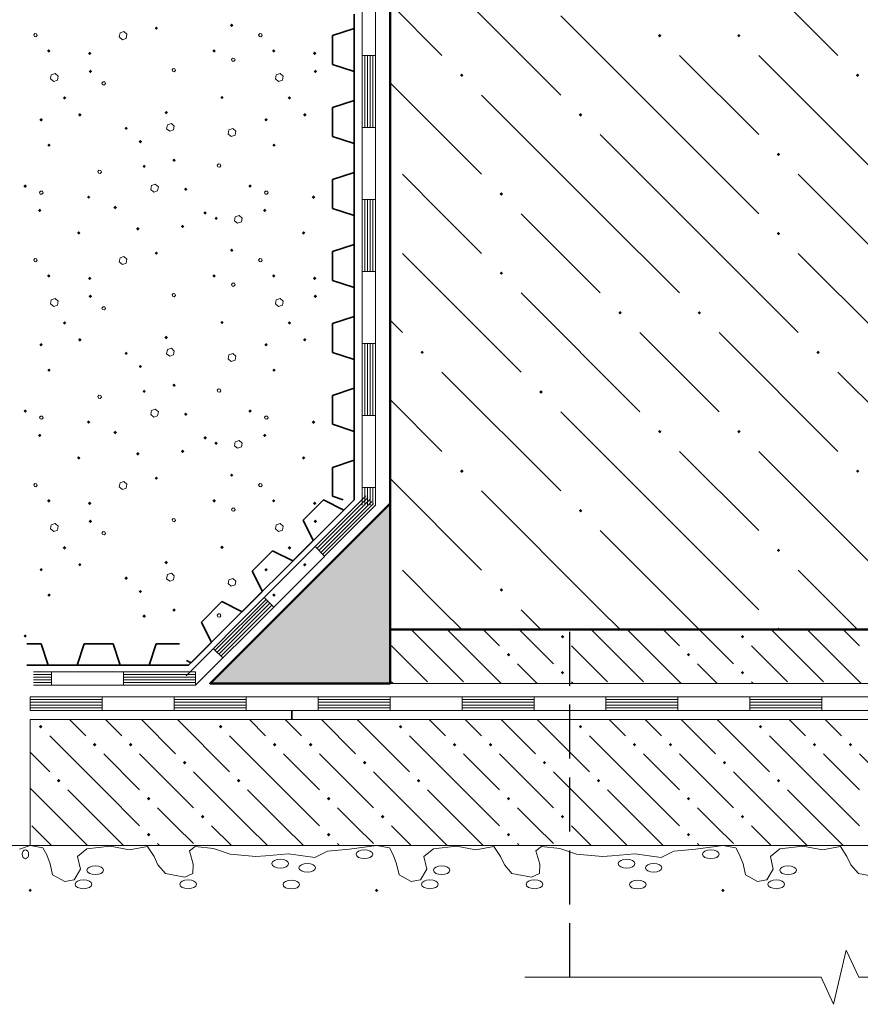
# Model space of a CAD drawing. Header units: millimetres. Extents: x 0 to 42000, y 0 to 29700.
# Tile 6 of 19: x 27890 to 31004, y 12983 to 16631. Entities that reach past the tile are written whole.
import ezdxf

# ---------------------------------------------------------------- set-up
doc = ezdxf.new("R2010")
doc.units = ezdxf.units.MM
doc.linetypes.add('______2', pattern=[270, 200, -70])
for name, color, linetype, lineweight in [('Standard', 7, 'Continuous', 25), ('Стена_ кирп кладка силик нес', 8, 'Continuous', 70), ('Фундаменты общие', 7, 'Continuous', 25)]:
    doc.layers.add(name, color=color, linetype=linetype, lineweight=lineweight)

msp = doc.modelspace()

# ---------------------------------------------------------------- hatches: boundary and pattern name
at = {"layer": 'Standard', "linetype": 'Continuous', "lineweight": 13, "transparency": 33554687}
for points in [[(30260.7, 16565.3), (30254.2, 16571.8), (30260.7, 16578.3), (30267.2, 16571.8)], [(30554, 16565.3), (30547.5, 16571.8), (30554, 16578.3), (30560.5, 16571.8)], [(29527.4, 16418.6), (29520.9, 16425.1), (29527.4, 16431.6), (29533.9, 16425.1)], [(30994, 16418.6), (30987.5, 16425.1), (30994, 16431.6), (31000.5, 16425.1)], [(29967.4, 16272), (29960.9, 16278.5), (29967.4, 16285), (29973.9, 16278.5)], [(30700.7, 16125.3), (30694.2, 16131.8), (30700.7, 16138.3), (30707.2, 16131.8)], [(29674, 15978.6), (29667.5, 15985.1), (29674, 15991.6), (29680.5, 15985.1)], [(30700.7, 15832), (30694.2, 15838.5), (30700.7, 15845), (30707.2, 15838.5)], [(29674, 15685.3), (29667.5, 15691.8), (29674, 15698.3), (29680.5, 15691.8)], [(30114, 15538.6), (30107.5, 15545.1), (30114, 15551.6), (30120.5, 15545.1)], [(30407.4, 15538.6), (30400.9, 15545.1), (30407.4, 15551.6), (30413.9, 15545.1)], [(29380.7, 15392), (29374.2, 15398.5), (29380.7, 15405), (29387.2, 15398.5)], [(30847.4, 15392), (30840.9, 15398.5), (30847.4, 15405), (30853.9, 15398.5)], [(29820.7, 15245.3), (29814.2, 15251.8), (29820.7, 15258.3), (29827.2, 15251.8)], [(30260.7, 15098.6), (30254.2, 15105.1), (30260.7, 15111.6), (30267.2, 15105.1)], [(30554, 15098.6), (30547.5, 15105.1), (30554, 15111.6), (30560.5, 15105.1)], [(29527.4, 14952), (29520.9, 14958.5), (29527.4, 14965), (29533.9, 14958.5)], [(30994, 14952), (30987.5, 14958.5), (30994, 14965), (31000.5, 14958.5)], [(29967.4, 14805.3), (29960.9, 14811.8), (29967.4, 14818.3), (29973.9, 14811.8)], [(30700.7, 14658.6), (30694.2, 14665.1), (30700.7, 14671.6), (30707.2, 14665.1)], [(29674, 14512), (29667.5, 14518.5), (29674, 14525), (29680.5, 14518.5)], [(30694.5, 14372.1), (30700.7, 14378.3), (30706.9, 14372.1)], [(29900.7, 14338.6), (29894.2, 14345.1), (29900.7, 14351.6), (29907.2, 14345.1)], [(30567.4, 14338.6), (30560.9, 14345.1), (30567.4, 14351.6), (30573.9, 14345.1)], [(29700.7, 14272), (29694.2, 14278.5), (29700.7, 14285), (29707.2, 14278.5)], [(30367.4, 14272), (30360.9, 14278.5), (30367.4, 14285), (30373.9, 14278.5)], [(29900.7, 14205.3), (29894.2, 14211.8), (29900.7, 14218.3), (29907.2, 14211.8)], [(30567.4, 14205.3), (30560.9, 14211.8), (30567.4, 14218.3), (30573.9, 14211.8)], [(27967.4, 14005.3), (27960.9, 14011.8), (27967.4, 14018.3), (27973.9, 14011.8)], [(28634, 14005.3), (28627.5, 14011.8), (28634, 14018.3), (28640.5, 14011.8)], [(29300.7, 14005.3), (29294.2, 14011.8), (29300.7, 14018.3), (29307.2, 14011.8)], [(29967.4, 14005.3), (29960.9, 14011.8), (29967.4, 14018.3), (29973.9, 14011.8)], [(30634, 14005.3), (30627.5, 14011.8), (30634, 14018.3), (30640.5, 14011.8)], [(28167.4, 13938.6), (28160.9, 13945.1), (28167.4, 13951.6), (28173.9, 13945.1)], [(28300.7, 13938.6), (28294.2, 13945.1), (28300.7, 13951.6), (28307.2, 13945.1)], [(28834, 13938.6), (28827.5, 13945.1), (28834, 13951.6), (28840.5, 13945.1)], [(28967.4, 13938.6), (28960.9, 13945.1), (28967.4, 13951.6), (28973.9, 13945.1)], [(29500.7, 13938.6), (29494.2, 13945.1), (29500.7, 13951.6), (29507.2, 13945.1)], [(29634, 13938.6), (29627.5, 13945.1), (29634, 13951.6), (29640.5, 13945.1)], [(30167.4, 13938.6), (30160.9, 13945.1), (30167.4, 13951.6), (30173.9, 13945.1)], [(30300.7, 13938.6), (30294.2, 13945.1), (30300.7, 13951.6), (30307.2, 13945.1)], [(30834, 13938.6), (30827.5, 13945.1), (30834, 13951.6), (30840.5, 13945.1)], [(30967.4, 13938.6), (30960.9, 13945.1), (30967.4, 13951.6), (30973.9, 13945.1)], [(28500.7, 13872), (28494.2, 13878.5), (28500.7, 13885), (28507.2, 13878.5)], [(29167.4, 13872), (29160.9, 13878.5), (29167.4, 13885), (29173.9, 13878.5)], [(29834, 13872), (29827.5, 13878.5), (29834, 13885), (29840.5, 13878.5)], [(30500.7, 13872), (30494.2, 13878.5), (30500.7, 13885), (30507.2, 13878.5)], [(28034, 13805.3), (28027.5, 13811.8), (28034, 13818.3), (28040.5, 13811.8)], [(28700.7, 13805.3), (28694.2, 13811.8), (28700.7, 13818.3), (28707.2, 13811.8)], [(29367.4, 13805.3), (29360.9, 13811.8), (29367.4, 13818.3), (29373.9, 13811.8)], [(30034, 13805.3), (30027.5, 13811.8), (30034, 13818.3), (30040.5, 13811.8)], [(30700.7, 13805.3), (30694.2, 13811.8), (30700.7, 13818.3), (30707.2, 13811.8)], [(28367.4, 13738.6), (28360.9, 13745.1), (28367.4, 13751.6), (28373.9, 13745.1)], [(29034, 13738.6), (29027.5, 13745.1), (29034, 13751.6), (29040.5, 13745.1)], [(29700.7, 13738.6), (29694.2, 13745.1), (29700.7, 13751.6), (29707.2, 13745.1)], [(30367.4, 13738.6), (30360.9, 13745.1), (30367.4, 13751.6), (30373.9, 13745.1)], [(28567.4, 13672), (28560.9, 13678.5), (28567.4, 13685), (28573.9, 13678.5)], [(29234, 13672), (29227.5, 13678.5), (29234, 13685), (29240.5, 13678.5)], [(29900.7, 13672), (29894.2, 13678.5), (29900.7, 13685), (29907.2, 13678.5)], [(30567.4, 13672), (30560.9, 13678.5), (30567.4, 13685), (30573.9, 13678.5)], [(28367.4, 13605.3), (28360.9, 13611.8), (28367.4, 13618.3), (28373.9, 13611.8)], [(29034, 13605.3), (29027.5, 13611.8), (29034, 13618.3), (29040.5, 13611.8)], [(29700.7, 13605.3), (29694.2, 13611.8), (29700.7, 13618.3), (29707.2, 13611.8)], [(30367.4, 13605.3), (30360.9, 13611.8), (30367.4, 13618.3), (30373.9, 13611.8)], [(27928.3, 13411.9), (27928.3, 13398.9), (27921.8, 13405.4)], [(27928.3, 13411.9), (27934.8, 13405.4), (27928.3, 13398.9)], [(29205.1, 13405.4), (29211.6, 13411.9), (29218.1, 13405.4), (29211.6, 13398.9)], [(30488.5, 13405.4), (30495, 13411.9), (30501.5, 13405.4), (30495, 13398.9)]]:
    msp.add_hatch(color=7, dxfattribs=at).paths.add_polyline_path(points, flags=16)
at = {"layer": 'Стена_ кирп кладка силик нес', "linetype": 'Continuous', "lineweight": 13, "transparency": 33554687}
for points in [[(28389.2, 16599.3), (28395.7, 16605.8), (28402.2, 16599.3), (28395.7, 16592.8)], [(28668.4, 16610.1), (28674.9, 16616.6), (28681.4, 16610.1), (28674.9, 16603.6)], [(27990.9, 16515.1), (27997.4, 16521.6), (28003.9, 16515.1), (27997.4, 16508.6)], [(28142.5, 16506), (28149, 16512.5), (28155.5, 16506), (28149, 16499.5)], [(28603.4, 16515.1), (28609.9, 16521.6), (28616.4, 16515.1), (28609.9, 16508.6)], [(28824.2, 16515.1), (28830.7, 16521.6), (28837.2, 16515.1), (28830.7, 16508.6)], [(28975.9, 16506), (28982.4, 16512.5), (28988.9, 16506), (28982.4, 16499.5)], [(28145, 16439.3), (28151.5, 16445.8), (28158, 16439.3), (28151.5, 16432.8)], [(28978.4, 16439.3), (28984.9, 16445.8), (28991.4, 16439.3), (28984.9, 16432.8)], [(28049.2, 16341), (28055.7, 16347.5), (28062.2, 16341), (28055.7, 16334.5)], [(28632.5, 16342.6), (28639, 16349.1), (28645.5, 16342.6), (28639, 16336.1)], [(28882.5, 16341), (28889, 16347.5), (28895.5, 16341), (28889, 16334.5)], [(28105.9, 16278.5), (28112.4, 16285), (28118.9, 16278.5), (28112.4, 16272)], [(28425.9, 16286.8), (28432.4, 16293.3), (28438.9, 16286.8), (28432.4, 16280.3)], [(28939.2, 16278.5), (28945.7, 16285), (28952.2, 16278.5), (28945.7, 16272)], [(27962.5, 16260.1), (27969, 16266.6), (27975.5, 16260.1), (27969, 16253.6)], [(28277.5, 16228.5), (28284, 16235), (28290.5, 16228.5), (28284, 16222)], [(28795.9, 16260.1), (28802.4, 16266.6), (28808.9, 16260.1), (28802.4, 16253.6)], [(27991.7, 16166), (27998.2, 16172.5), (28004.7, 16166), (27998.2, 16159.5)], [(28330, 16179.3), (28336.5, 16185.8), (28343, 16179.3), (28336.5, 16172.8)], [(28825, 16166), (28831.5, 16172.5), (28838, 16166), (28831.5, 16159.5)], [(28344.2, 16087.6), (28350.7, 16094.1), (28357.2, 16087.6), (28350.7, 16081.1)], [(28455, 16110.1), (28461.5, 16116.6), (28468, 16110.1), (28461.5, 16103.6)], [(27903.4, 16014.3), (27909.9, 16020.8), (27916.4, 16014.3), (27909.9, 16007.8)], [(28736.7, 16014.3), (28743.2, 16020.8), (28749.7, 16014.3), (28743.2, 16007.8)], [(28138.4, 15973.5), (28144.9, 15980), (28151.4, 15973.5), (28144.9, 15967)], [(28498.4, 16002.6), (28504.9, 16009.1), (28511.4, 16002.6), (28504.9, 15996.1)], [(28971.7, 15973.5), (28978.2, 15980), (28984.7, 15973.5), (28978.2, 15967)], [(28236.7, 15935.1), (28243.2, 15941.6), (28249.7, 15935.1), (28243.2, 15928.6)], [(27957.5, 15924.3), (27964, 15930.8), (27970.5, 15924.3), (27964, 15917.8)], [(28570, 15915.1), (28576.5, 15921.6), (28583, 15915.1), (28576.5, 15908.6)], [(28790.9, 15924.3), (28797.4, 15930.8), (28803.9, 15924.3), (28797.4, 15917.8)], [(28486.7, 15865.1), (28493.2, 15871.6), (28499.7, 15865.1), (28493.2, 15858.6)], [(28610.9, 15895.1), (28617.4, 15901.6), (28623.9, 15895.1), (28617.4, 15888.6)], [(28101.7, 15841), (28108.2, 15847.5), (28114.7, 15841), (28108.2, 15834.5)], [(28320.9, 15856), (28327.4, 15862.5), (28333.9, 15856), (28327.4, 15849.5)], [(28935, 15841), (28941.5, 15847.5), (28948, 15841), (28941.5, 15834.5)], [(28389.2, 15766), (28395.7, 15772.5), (28402.2, 15766), (28395.7, 15759.5)], [(28668.4, 15776.8), (28674.9, 15783.3), (28681.4, 15776.8), (28674.9, 15770.3)], [(27990.9, 15681.8), (27997.4, 15688.3), (28003.9, 15681.8), (27997.4, 15675.3)], [(28603.4, 15681.8), (28609.9, 15688.3), (28616.4, 15681.8), (28609.9, 15675.3)], [(28824.2, 15681.8), (28830.7, 15688.3), (28837.2, 15681.8), (28830.7, 15675.3)], [(28142.5, 15672.6), (28149, 15679.1), (28155.5, 15672.6), (28149, 15666.1)], [(28975.9, 15672.6), (28982.4, 15679.1), (28988.9, 15672.6), (28982.4, 15666.1)], [(28145, 15606), (28151.5, 15612.5), (28158, 15606), (28151.5, 15599.5)], [(28978.4, 15606), (28984.9, 15612.5), (28991.4, 15606), (28984.9, 15599.5)], [(28049.2, 15507.6), (28055.7, 15514.1), (28062.2, 15507.6), (28055.7, 15501.1)], [(28632.5, 15509.3), (28639, 15515.8), (28645.5, 15509.3), (28639, 15502.8)], [(28882.5, 15507.6), (28889, 15514.1), (28895.5, 15507.6), (28889, 15501.1)], [(27962.5, 15426.8), (27969, 15433.3), (27975.5, 15426.8), (27969, 15420.3)], [(28105.9, 15445.1), (28112.4, 15451.6), (28118.9, 15445.1), (28112.4, 15438.6)], [(28425.9, 15453.5), (28432.4, 15460), (28438.9, 15453.5), (28432.4, 15447)], [(28795.9, 15426.8), (28802.4, 15433.3), (28808.9, 15426.8), (28802.4, 15420.3)], [(28939.2, 15445.1), (28945.7, 15451.6), (28952.2, 15445.1), (28945.7, 15438.6)], [(28277.5, 15395.1), (28284, 15401.6), (28290.5, 15395.1), (28284, 15388.6)], [(27991.7, 15332.6), (27998.2, 15339.1), (28004.7, 15332.6), (27998.2, 15326.1)], [(28330, 15346), (28336.5, 15352.5), (28343, 15346), (28336.5, 15339.5)], [(28825, 15332.6), (28831.5, 15339.1), (28838, 15332.6), (28831.5, 15326.1)], [(28455, 15276.8), (28461.5, 15283.3), (28468, 15276.8), (28461.5, 15270.3)], [(28344.2, 15254.3), (28350.7, 15260.8), (28357.2, 15254.3), (28350.7, 15247.8)], [(27903.4, 15181), (27909.9, 15187.5), (27916.4, 15181), (27909.9, 15174.5)], [(28498.4, 15169.3), (28504.9, 15175.8), (28511.4, 15169.3), (28504.9, 15162.8)], [(28736.7, 15181), (28743.2, 15187.5), (28749.7, 15181), (28743.2, 15174.5)], [(28138.4, 15140.1), (28144.9, 15146.6), (28151.4, 15140.1), (28144.9, 15133.6)], [(28971.7, 15140.1), (28978.2, 15146.6), (28984.7, 15140.1), (28978.2, 15133.6)], [(28236.7, 15101.8), (28243.2, 15108.3), (28249.7, 15101.8), (28243.2, 15095.3)], [(27957.5, 15091), (27964, 15097.5), (27970.5, 15091), (27964, 15084.5)], [(28570, 15081.8), (28576.5, 15088.3), (28583, 15081.8), (28576.5, 15075.3)], [(28610.9, 15061.8), (28617.4, 15068.3), (28623.9, 15061.8), (28617.4, 15055.3)], [(28790.9, 15091), (28797.4, 15097.5), (28803.9, 15091), (28797.4, 15084.5)], [(28320.9, 15022.6), (28327.4, 15029.1), (28333.9, 15022.6), (28327.4, 15016.1)], [(28486.7, 15031.8), (28493.2, 15038.3), (28499.7, 15031.8), (28493.2, 15025.3)], [(28101.7, 15007.6), (28108.2, 15014.1), (28114.7, 15007.6), (28108.2, 15001.1)], [(28935, 15007.6), (28941.5, 15014.1), (28948, 15007.6), (28941.5, 15001.1)], [(28389.2, 14932.6), (28395.7, 14939.1), (28402.2, 14932.6), (28395.7, 14926.1)], [(28668.4, 14943.5), (28674.9, 14950), (28681.4, 14943.5), (28674.9, 14937)], [(27990.9, 14848.5), (27997.4, 14855), (28003.9, 14848.5), (27997.4, 14842)], [(28142.5, 14839.3), (28149, 14845.8), (28155.5, 14839.3), (28149, 14832.8)], [(28603.4, 14848.5), (28609.9, 14855), (28616.4, 14848.5), (28609.9, 14842)], [(28824.2, 14848.5), (28830.7, 14855), (28837.2, 14848.5), (28830.7, 14842)], [(28975.9, 14839.3), (28982.4, 14845.8), (28988.9, 14839.3), (28982.4, 14832.8)], [(28145, 14772.6), (28151.5, 14779.1), (28158, 14772.6), (28151.5, 14766.1)], [(28978.4, 14772.6), (28984.9, 14779.1), (28991.4, 14772.6), (28984.9, 14766.1)], [(28049.2, 14674.3), (28055.7, 14680.8), (28062.2, 14674.3), (28055.7, 14667.8)], [(28632.5, 14676), (28639, 14682.5), (28645.5, 14676), (28639, 14669.5)], [(28882.5, 14674.3), (28889, 14680.8), (28895.5, 14674.3), (28889, 14667.8)], [(28425.9, 14620.1), (28432.4, 14626.6), (28438.9, 14620.1), (28432.4, 14613.6)], [(27962.5, 14593.5), (27969, 14600), (27975.5, 14593.5), (27969, 14587)], [(28105.9, 14611.8), (28112.4, 14618.3), (28118.9, 14611.8), (28112.4, 14605.3)], [(28795.9, 14593.5), (28802.4, 14600), (28808.9, 14593.5), (28802.4, 14587)], [(28939.2, 14611.8), (28945.7, 14618.3), (28952.2, 14611.8), (28945.7, 14605.3)], [(28277.5, 14561.8), (28284, 14568.3), (28290.5, 14561.8), (28284, 14555.3)], [(28330, 14512.6), (28336.5, 14519.1), (28343, 14512.6), (28336.5, 14506.1)], [(27991.7, 14499.3), (27998.2, 14505.8), (28004.7, 14499.3), (27998.2, 14492.8)], [(28825, 14499.3), (28831.5, 14505.8), (28838, 14499.3), (28831.5, 14492.8)], [(28455, 14443.5), (28461.5, 14450), (28468, 14443.5), (28461.5, 14437)], [(28344.2, 14421), (28350.7, 14427.5), (28357.2, 14421), (28350.7, 14414.5)], [(27903.4, 14347.6), (27909.9, 14354.1), (27916.4, 14347.6), (27909.9, 14341.1)]]:
    msp.add_hatch(color=7, dxfattribs=at).paths.add_polyline_path(points, flags=16)
msp.add_hatch(color=7, dxfattribs=at).paths.add_polyline_path([(29261.6, 14172.1), (29261.6, 14838.8), (28595, 14172.1)])

# ---------------------------------------------------------------- linework, layer by layer
at = {"layer": 'Standard', "color": 7, "linetype": 'Continuous', "lineweight": 50, "transparency": 33554687}
for p, q in [((29261.6, 14372.1), (29261.6, 17038.8)), ((38195, 14372.1), (29261.6, 14372.1))]:
    msp.add_line(p, q, dxfattribs=at)
at = {"layer": 'Standard', "color": 7, "linetype": 'Continuous', "lineweight": 18, "transparency": 33554687}
for p, q in [((29157.8, 17031.1), (29157.8, 16497.7)), ((29207.8, 17031.1), (29207.8, 16497.7)), ((29157.8, 16497.7), (29157.8, 15964.4)), ((29157.8, 16497.7), (29207.8, 16497.7)), ((29157.8, 16497.7), (29207.8, 16497.7)), ((29167.8, 16497.7), (29167.8, 16231.1)), ((29177.8, 16497.7), (29177.8, 16231.1)), ((29187.8, 16497.7), (29187.8, 16231.1)), ((29197.8, 16497.7), (29197.8, 16231.1)), ((29207.8, 16497.7), (29207.8, 15964.4)), ((29157.8, 16231.1), (29207.8, 16231.1)), ((29157.8, 15964.4), (29157.8, 15431.1)), ((29157.8, 15964.4), (29207.8, 15964.4)), ((29157.8, 15964.4), (29207.8, 15964.4)), ((29167.8, 15964.4), (29167.8, 15697.7)), ((29177.8, 15964.4), (29177.8, 15697.7)), ((29187.8, 15964.4), (29187.8, 15697.7)), ((29197.8, 15964.4), (29197.8, 15697.7)), ((29207.8, 15964.4), (29207.8, 15431.1)), ((29157.8, 15697.7), (29207.8, 15697.7)), ((29157.8, 15431.1), (29157.8, 14897.7)), ((29157.8, 15431.1), (29207.8, 15431.1)), ((29157.8, 15431.1), (29207.8, 15431.1)), ((29167.8, 15431.1), (29167.8, 15164.4)), ((29177.8, 15431.1), (29177.8, 15164.4)), ((29187.8, 15431.1), (29187.8, 15164.4)), ((29197.8, 15431.1), (29197.8, 15164.4)), ((29207.8, 15431.1), (29207.8, 14897.7)), ((29157.8, 15164.4), (29207.8, 15164.4)), ((29157.8, 14897.7), (29157.8, 14832.1)), ((29157.8, 14897.7), (29207.8, 14897.7)), ((29157.8, 14897.7), (29207.8, 14897.7)), ((29167.8, 14897.7), (29167.8, 14832.1)), ((29177.8, 14897.7), (29177.8, 14832.1)), ((29187.8, 14897.7), (29187.8, 14832.1)), ((29197.8, 14897.7), (29197.8, 14832.1)), ((29207.8, 14897.7), (29207.8, 14832.1)), ((29172.4, 14867.4), (28795.3, 14490.3)), ((29179.5, 14860.4), (28990.9, 14671.8)), ((29186.6, 14853.3), (28998, 14664.8)), ((29193.6, 14846.2), (29005.1, 14657.7)), ((29207.8, 14832.1), (28830.7, 14455)), ((29200.7, 14839.2), (29012.1, 14650.6)), ((28983.9, 14678.9), (29019.2, 14643.5)), ((28795.3, 14490.3), (28505.8, 14200.8)), ((28802.4, 14483.3), (28613.8, 14294.7)), ((28795.3, 14490.3), (28830.7, 14455)), ((28795.3, 14490.3), (28830.7, 14455)), ((28830.7, 14455), (28541.1, 14165.4)), ((28809.4, 14476.2), (28620.9, 14287.6)), ((28816.5, 14469.1), (28627.9, 14280.5)), ((28823.6, 14462), (28635, 14273.5)), ((28606.7, 14301.8), (28642.1, 14266.4)), ((28007.8, 14215.4), (27941.1, 14215.4)), ((28007.8, 14205.4), (27941.1, 14205.4)), ((28007.8, 14195.4), (27941.1, 14195.4)), ((28541.1, 14215.4), (28007.8, 14215.4)), ((28007.8, 14215.4), (28007.8, 14165.4)), ((28007.8, 14215.4), (28007.8, 14165.4)), ((28274.4, 14215.4), (28274.4, 14165.4)), ((28541.1, 14205.4), (28274.4, 14205.4)), ((28541.1, 14195.4), (28274.4, 14195.4)), ((28541.1, 14215.4), (28541.1, 14165.4)), ((28007.8, 14185.4), (27941.1, 14185.4)), ((28007.8, 14175.4), (27941.1, 14175.4)), ((28007.8, 14165.4), (27941.1, 14165.4)), ((28541.1, 14165.4), (28007.8, 14165.4)), ((28541.1, 14185.4), (28274.4, 14185.4)), ((28541.1, 14175.4), (28274.4, 14175.4)), ((27928.3, 14122.1), (28461.6, 14122.1)), ((27928.3, 14122.1), (27928.3, 14072.1)), ((28195, 14122.1), (28195, 14072.1)), ((28461.6, 14122.1), (28995, 14122.1)), ((28461.6, 14122.1), (28461.6, 14072.1)), ((28461.6, 14122.1), (28461.6, 14072.1)), ((28728.3, 14122.1), (28728.3, 14072.1)), ((28995, 14122.1), (29528.3, 14122.1)), ((28995, 14122.1), (28995, 14072.1)), ((28995, 14122.1), (28995, 14072.1)), ((29261.6, 14122.1), (29261.6, 14072.1)), ((29528.3, 14122.1), (30061.6, 14122.1)), ((29528.3, 14122.1), (29528.3, 14072.1)), ((29528.3, 14122.1), (29528.3, 14072.1)), ((29795, 14122.1), (29795, 14072.1)), ((30061.6, 14122.1), (30595, 14122.1)), ((30061.6, 14122.1), (30061.6, 14072.1)), ((30061.6, 14122.1), (30061.6, 14072.1)), ((30328.3, 14122.1), (30328.3, 14072.1)), ((30595, 14122.1), (31128.3, 14122.1)), ((30595, 14122.1), (30595, 14072.1)), ((30595, 14122.1), (30595, 14072.1)), ((30861.6, 14122.1), (30861.6, 14072.1)), ((27928.3, 14112.1), (28195, 14112.1)), ((27928.3, 14102.1), (28195, 14102.1)), ((27928.3, 14092.1), (28195, 14092.1)), ((27928.3, 14082.1), (28195, 14082.1)), ((28461.6, 14112.1), (28728.3, 14112.1)), ((28461.6, 14102.1), (28728.3, 14102.1)), ((28461.6, 14092.1), (28728.3, 14092.1)), ((28461.6, 14082.1), (28728.3, 14082.1)), ((28995, 14112.1), (29261.6, 14112.1)), ((28995, 14102.1), (29261.6, 14102.1)), ((28995, 14092.1), (29261.6, 14092.1)), ((28995, 14082.1), (29261.6, 14082.1)), ((29528.3, 14112.1), (29795, 14112.1)), ((29528.3, 14102.1), (29795, 14102.1)), ((29528.3, 14092.1), (29795, 14092.1)), ((29528.3, 14082.1), (29795, 14082.1)), ((30061.6, 14112.1), (30328.3, 14112.1)), ((30061.6, 14102.1), (30328.3, 14102.1)), ((30061.6, 14092.1), (30328.3, 14092.1)), ((30061.6, 14082.1), (30328.3, 14082.1)), ((30595, 14112.1), (30861.6, 14112.1)), ((30595, 14102.1), (30861.6, 14102.1)), ((30595, 14092.1), (30861.6, 14092.1)), ((30595, 14082.1), (30861.6, 14082.1)), ((27928.3, 14072.1), (28461.6, 14072.1)), ((28461.6, 14072.1), (28995, 14072.1)), ((28995, 14072.1), (29528.3, 14072.1)), ((29528.3, 14072.1), (30061.6, 14072.1)), ((30061.6, 14072.1), (30595, 14072.1)), ((30595, 14072.1), (31128.3, 14072.1))]:
    msp.add_line(p, q, dxfattribs=at)
at = {"layer": 'Standard', "color": 253, "linetype": 'Continuous', "lineweight": 13, "true_color": 0xababab, "transparency": 33554687}
for p, q in [((30480.7, 16938.5), (30920.7, 16498.5)), ((29454, 16791.8), (29894, 16351.8)), ((29261.6, 16690.9), (29454, 16498.5)), ((30334, 16205.1), (29894, 16645.1)), ((30334, 16498.5), (30627.4, 16205.1)), ((30627.4, 16498.5), (31067.4, 16058.5)), ((29261.6, 16397.5), (29600.7, 16058.5)), ((30040.7, 15911.8), (29600.7, 16351.8)), ((30040.7, 16205.1), (30334, 15911.8)), ((30334, 16205.1), (30627.4, 15911.8)), ((29454, 15911.8), (29307.4, 16058.5)), ((30920.7, 15911.8), (30774, 16058.5)), ((29600.7, 15765.1), (29454, 15911.8)), ((29747.4, 15911.8), (30040.7, 15618.5)), ((30040.7, 15911.8), (30334, 15618.5)), ((30334, 15911.8), (30774, 15471.8)), ((31067.4, 15765.1), (30920.7, 15911.8)), ((29307.4, 15765.1), (29747.4, 15325.1)), ((30774, 15765.1), (31214, 15325.1)), ((29747.4, 15618.5), (30187.4, 15178.5)), ((29261.6, 15517.5), (29307.4, 15471.8)), ((30334, 15325.1), (30187.4, 15471.8)), ((30480.7, 15471.8), (30920.7, 15031.8)), ((29454, 15325.1), (29894, 14885.1)), ((30480.7, 15178.5), (30334, 15325.1)), ((30920.7, 15325.1), (31360.7, 14885.1)), ((29261.6, 15224.2), (29454, 15031.8)), ((30334, 14738.5), (29894, 15178.5)), ((30334, 15031.8), (30627.4, 14738.5)), ((30627.4, 15031.8), (31067.4, 14591.8)), ((29261.6, 14930.9), (29600.7, 14591.8)), ((30040.7, 14445.1), (29600.7, 14885.1)), ((30040.7, 14738.5), (30334, 14445.1)), ((30334, 14738.5), (30627.4, 14445.1)), ((29454, 14445.1), (29307.4, 14591.8)), ((30920.7, 14445.1), (30774, 14591.8)), ((29527.1, 14372.1), (29454, 14445.1)), ((29747.4, 14445.1), (29820.4, 14372.1)), ((30040.7, 14445.1), (30113.7, 14372.1)), ((30334, 14445.1), (30407.1, 14372.1)), ((30993.7, 14372.1), (30920.7, 14445.1)), ((29400.7, 14311.8), (29340.4, 14372.1)), ((29473.7, 14372.1), (29534, 14311.8)), ((29607.1, 14372.1), (29667.4, 14311.8)), ((29800.7, 14311.8), (29740.4, 14372.1)), ((30067.4, 14311.8), (30007.1, 14372.1)), ((30140.4, 14372.1), (30200.7, 14311.8)), ((30273.7, 14372.1), (30334, 14311.8)), ((30467.4, 14311.8), (30407.1, 14372.1)), ((30734, 14311.8), (30673.7, 14372.1)), ((30807.1, 14372.1), (30867.4, 14311.8)), ((30940.4, 14372.1), (31000.7, 14311.8)), ((29267.4, 14311.8), (29400.7, 14178.5)), ((29400.7, 14311.8), (29534, 14178.5)), ((29534, 14311.8), (29673.7, 14172.1)), ((29867.4, 14245.1), (29800.7, 14311.8)), ((29934, 14311.8), (30067.4, 14178.5)), ((30067.4, 14311.8), (30200.7, 14178.5)), ((30200.7, 14311.8), (30340.4, 14172.1)), ((30534, 14245.1), (30467.4, 14311.8)), ((30600.7, 14311.8), (30734, 14178.5)), ((30734, 14311.8), (30867.4, 14178.5)), ((30867.4, 14311.8), (31007.1, 14172.1)), ((29734, 14245.1), (29807.1, 14172.1)), ((30400.7, 14245.1), (30473.7, 14172.1)), ((29267.4, 14178.5), (29273.7, 14172.1)), ((29934, 14178.5), (29940.4, 14172.1)), ((30600.7, 14178.5), (30607.1, 14172.1)), ((28073.7, 14038.8), (28134, 13978.5)), ((28267.4, 13978.5), (28207.1, 14038.8)), ((28340.4, 14038.8), (28467.4, 13911.8)), ((28473.7, 14038.8), (28667.4, 13845.1)), ((28740.4, 14038.8), (28800.7, 13978.5)), ((28934, 13978.5), (28873.7, 14038.8)), ((29007.1, 14038.8), (29134, 13911.8)), ((29140.4, 14038.8), (29334, 13845.1)), ((29407.1, 14038.8), (29467.4, 13978.5)), ((29600.7, 13978.5), (29540.4, 14038.8)), ((29673.7, 14038.8), (29800.7, 13911.8)), ((29807.1, 14038.8), (30000.7, 13845.1)), ((30073.7, 14038.8), (30134, 13978.5)), ((30267.4, 13978.5), (30207.1, 14038.8)), ((30340.4, 14038.8), (30467.4, 13911.8)), ((30473.7, 14038.8), (30667.4, 13845.1)), ((30740.4, 14038.8), (30800.7, 13978.5)), ((30934, 13978.5), (30873.7, 14038.8)), ((28200.7, 13778.5), (28000.7, 13978.5)), ((28867.4, 13778.5), (28667.4, 13978.5)), ((29534, 13778.5), (29334, 13978.5)), ((30200.7, 13778.5), (30000.7, 13978.5)), ((30867.4, 13778.5), (30667.4, 13978.5)), ((27928.3, 13917.5), (28000.7, 13845.1)), ((28200.7, 13911.8), (28334, 13778.5)), ((28334, 13911.8), (28534, 13711.8)), ((28867.4, 13911.8), (29000.7, 13778.5)), ((29000.7, 13911.8), (29200.7, 13711.8)), ((29534, 13911.8), (29667.4, 13778.5)), ((29667.4, 13911.8), (29867.4, 13711.8)), ((30200.7, 13911.8), (30334, 13778.5)), ((30334, 13911.8), (30534, 13711.8)), ((30867.4, 13911.8), (31000.7, 13778.5)), ((31000.7, 13911.8), (31200.7, 13711.8)), ((28734, 13645.1), (28534, 13845.1)), ((29400.7, 13645.1), (29200.7, 13845.1)), ((30067.4, 13645.1), (29867.4, 13845.1)), ((30734, 13645.1), (30534, 13845.1)), ((28067.4, 13645.1), (27928.3, 13784.2)), ((28067.4, 13778.5), (28200.7, 13645.1)), ((28200.7, 13778.5), (28334, 13645.1)), ((28734, 13778.5), (28867.4, 13645.1)), ((28867.4, 13778.5), (29000.7, 13645.1)), ((29400.7, 13778.5), (29534, 13645.1)), ((29534, 13778.5), (29667.4, 13645.1)), ((30067.4, 13778.5), (30200.7, 13645.1)), ((30200.7, 13778.5), (30334, 13645.1)), ((30734, 13778.5), (30867.4, 13645.1)), ((30867.4, 13778.5), (31000.7, 13645.1)), ((28467.4, 13645.1), (28400.7, 13711.8)), ((29134, 13645.1), (29067.4, 13711.8)), ((29800.7, 13645.1), (29734, 13711.8)), ((30467.4, 13645.1), (30400.7, 13711.8)), ((27934, 13645.1), (28007.1, 13572.1)), ((28067.4, 13645.1), (28140.4, 13572.1)), ((28200.7, 13645.1), (28273.7, 13572.1)), ((28534, 13578.5), (28467.4, 13645.1)), ((28600.7, 13645.1), (28673.7, 13572.1)), ((28734, 13645.1), (28807.1, 13572.1)), ((28867.4, 13645.1), (28940.4, 13572.1)), ((29200.7, 13578.5), (29134, 13645.1)), ((29267.4, 13645.1), (29340.4, 13572.1)), ((29400.7, 13645.1), (29473.7, 13572.1)), ((29534, 13645.1), (29607.1, 13572.1)), ((29867.4, 13578.5), (29800.7, 13645.1)), ((29934, 13645.1), (30007.1, 13572.1)), ((30067.4, 13645.1), (30140.4, 13572.1)), ((30200.7, 13645.1), (30273.7, 13572.1)), ((30534, 13578.5), (30467.4, 13645.1)), ((30600.7, 13645.1), (30673.7, 13572.1)), ((30734, 13645.1), (30807.1, 13572.1)), ((30867.4, 13645.1), (30940.4, 13572.1)), ((28400.7, 13578.5), (28407.1, 13572.1)), ((29067.4, 13578.5), (29073.7, 13572.1)), ((29734, 13578.5), (29740.4, 13572.1)), ((30400.7, 13578.5), (30407.1, 13572.1))]:
    msp.add_line(p, q, dxfattribs=at)
at = {"layer": 'Standard', "color": 7, "linetype": 'Continuous', "lineweight": 35, "transparency": 33554687}
for p, q in [((29128.2, 16651.9), (29128.2, 15156.8)), ((29128.2, 16651.9), (29128.2, 16598.6)), ((29128.2, 16598.6), (29048.2, 16571.9)), ((29048.2, 16571.9), (29048.2, 16465.3)), ((29048.2, 16465.3), (29128.2, 16438.6)), ((29128.2, 16438.6), (29128.2, 16331.9)), ((29128.2, 16331.9), (29048.2, 16305.3)), ((29048.2, 16305.3), (29048.2, 16198.6)), ((29048.2, 16198.6), (29128.2, 16171.9)), ((29128.2, 16171.9), (29128.2, 16065.3)), ((29128.2, 16065.3), (29048.2, 16038.6)), ((29048.2, 16038.6), (29048.2, 15931.9)), ((29048.2, 15931.9), (29128.2, 15905.3)), ((29128.2, 15905.3), (29128.2, 15798.6)), ((29128.2, 15798.6), (29048.2, 15771.9)), ((29048.2, 15771.9), (29048.2, 15665.3)), ((29048.2, 15665.3), (29128.2, 15638.6)), ((29128.2, 15638.6), (29128.2, 15531.9)), ((29128.2, 15531.9), (29048.2, 15505.3)), ((29048.2, 15505.3), (29048.2, 15398.6)), ((29048.2, 15398.6), (29128.2, 15371.9)), ((29128.2, 15371.9), (29128.2, 15265.3)), ((29128.2, 15265.3), (29048.2, 15238.6)), ((29048.2, 15238.6), (29048.2, 15156.8)), ((29048.2, 15156.8), (29048.2, 15131.9)), ((29128.2, 15156.8), (29128.2, 14852.1)), ((29048.2, 15131.9), (29128.2, 15105.3)), ((29128.2, 15105.3), (29128.2, 14998.6)), ((29128.2, 14998.6), (29048.2, 14971.9)), ((29048.2, 14971.9), (29048.2, 14865.3)), ((29128.2, 14852.1), (28515.4, 14239.3)), ((29015.1, 14852.1), (28939.6, 14776.7)), ((29090.5, 14814.4), (29015.1, 14852.1)), ((29048.2, 14865.3), (29087.7, 14852.1)), ((29128.2, 14852.1), (29090.5, 14814.4)), ((28939.6, 14776.7), (28977.3, 14701.2)), ((28977.3, 14701.2), (28901.9, 14625.8)), ((28826.5, 14663.5), (28751.1, 14588.1)), ((28901.9, 14625.8), (28826.5, 14663.5)), ((28751.1, 14588.1), (28788.8, 14512.7)), ((28788.8, 14512.7), (28713.4, 14437.3)), ((28637.9, 14475), (28562.5, 14399.5)), ((28713.4, 14437.3), (28637.9, 14475)), ((28562.5, 14399.5), (28600.2, 14324.1)), ((27968.7, 14319.3), (27915.4, 14319.3)), ((27995.4, 14239.3), (27968.7, 14319.3)), ((28128.7, 14319.3), (28102, 14239.3)), ((28235.4, 14319.3), (28128.7, 14319.3)), ((28262, 14239.3), (28235.4, 14319.3)), ((28395.4, 14319.3), (28368.7, 14239.3)), ((28482.2, 14319.3), (28395.4, 14319.3)), ((28600.2, 14324.1), (28524.8, 14248.7)), ((28515.4, 14239.3), (27915.4, 14239.3)), ((28102, 14239.3), (27995.4, 14239.3)), ((28368.7, 14239.3), (28262, 14239.3)), ((28524.8, 14248.7), (28508, 14257.1)), ((28897.5, 14072.1), (28897.5, 14038.8)), ((28897.5, 14072.1), (28897.5, 14038.8))]:
    msp.add_line(p, q, dxfattribs=at)
at = {"layer": 'Standard', "color": 251, "linetype": '______2', "lineweight": 25, "true_color": 0x656565, "transparency": 33554687}
msp.add_line((29928.3, 13083.4), (29928.3, 14372.1), dxfattribs=at)
at = {"layer": 'Standard', "color": 7, "linetype": 'Continuous', "lineweight": 13, "transparency": 33554687}
for p, q in [((27421.6, 13572.1), (27928.3, 13572.1)), ((27928.3, 13572.1), (27928.3, 13572.1)), ((27928.3, 13572.1), (38195, 13572.1)), ((30904.9, 12983.4), (30951.6, 13183.4)), ((30951.6, 13183.4), (30998.3, 13083.4)), ((29761.6, 13083.4), (30858.3, 13083.4)), ((30858.3, 13083.4), (30904.9, 12983.4)), ((30998.3, 13083.4), (32095, 13083.4))]:
    msp.add_line(p, q, dxfattribs=at)
for points in [[(29261.6, 14372.1), (29261.6, 14172.1), (38195, 14172.1)], [(38195, 14038.8), (27928.3, 14038.8), (27928.3, 13572.1), (38195, 13572.1)], [(27888.8, 13558.1), (27928.3, 13572.1)], [(27928.3, 13572.1), (27975.8, 13563.4), (27989.9, 13536.9), (28002.7, 13504.1), (28011.7, 13462.4), (28056.6, 13438.8), (28091.3, 13443.9), (28114.4, 13483.9), (28104.1, 13531.4), (28138.8, 13559.6), (28224.7, 13568.8), (28296.6, 13555.8), (28363.3, 13567.6), (28387.7, 13531.3), (28401.8, 13500.6), (28430.1, 13468.4), (28501.9, 13454.6), (28531.5, 13467.9), (28532.7, 13502.9), (28518.6, 13551.6), (28539.2, 13568.4), (28607.2, 13560.3), (28668.8, 13539.9), (28765, 13530.8), (28799.7, 13532.9), (28885.7, 13540.6), (28983.2, 13527.8), (29029.4, 13550.9), (29111.5, 13558.1), (29211.6, 13572.1)], [(29211.6, 13572.1), (29259.1, 13563.4), (29273.2, 13536.9), (29286, 13504.1), (29295, 13462.4), (29340, 13438.8), (29374.6, 13443.9), (29397.7, 13483.9), (29387.4, 13531.4), (29422.1, 13559.6), (29508.1, 13568.8), (29579.9, 13555.8), (29646.7, 13567.6), (29671.1, 13531.3), (29685.2, 13500.6), (29713.4, 13468.4), (29785.3, 13454.6), (29814.8, 13467.9), (29816.1, 13502.9), (29802, 13551.6), (29822.5, 13568.4), (29890.5, 13560.3), (29952.1, 13539.9), (30048.4, 13530.8), (30083, 13532.9), (30169, 13540.6), (30266.5, 13527.8), (30312.7, 13550.9), (30394.8, 13558.1), (30495, 13572.1)], [(30495, 13572.1), (30542.4, 13563.4), (30556.6, 13536.9), (30569.4, 13504.1), (30578.4, 13462.4), (30623.3, 13438.8), (30657.9, 13443.9), (30681, 13483.9), (30670.8, 13531.4), (30705.4, 13559.6), (30791.4, 13568.8), (30863.3, 13555.8), (30930, 13567.6), (30954.4, 13531.3), (30968.5, 13500.6), (30996.7, 13468.4), (31068.6, 13454.6)]]:
    msp.add_lwpolyline(points, dxfattribs=at)
for centre, major_axis, ratio in [((27910.6, 13539.1), (0, 16.2), 0.752165), ((29166.7, 13539.1), (30.8, 0), 0.524892), ((30450, 13539.1), (30.8, 0), 0.524892), ((28169.6, 13479.9), (30.8, 0), 0.524892), ((28854.9, 13504.4), (30.8, 0), 0.524892), ((28955, 13488.8), (30.8, 0), 0.524892), ((29452.9, 13479.9), (30.8, 0), 0.524892), ((30138.2, 13504.4), (30.8, 0), 0.524892), ((30238.3, 13488.8), (30.8, 0), 0.524892), ((30736.2, 13479.9), (30.8, 0), 0.524892), ((28125.9, 13427.9), (30.8, 0), 0.524892), ((28513.5, 13427.9), (30.8, 0), 0.524892), ((28895.9, 13426.8), (30.8, 0), 0.524892), ((29409.3, 13427.9), (30.8, 0), 0.524892), ((29796.8, 13427.9), (30.8, 0), 0.524892), ((30179.3, 13426.8), (30.8, 0), 0.524892), ((30692.6, 13427.9), (30.8, 0), 0.524892)]:
    msp.add_ellipse(centre, major_axis=major_axis, ratio=ratio, dxfattribs=at)
at = {"layer": 'Стена_ кирп кладка силик нес', "color": 253, "linetype": 'Continuous', "lineweight": 13, "true_color": 0xababab, "transparency": 33554687}
for points in [[(27944, 16568.5), (27949.9, 16566.8), (27954.9, 16571.8), (27952.4, 16578.5), (27945.7, 16579.3), (27941.5, 16574.3), (27944, 16568.5)], [(28286.5, 16576.8), (28275.7, 16586.8), (28261.5, 16581.8), (28258.2, 16566.8), (28269.9, 16556.8), (28284, 16561.8), (28286.5, 16576.8)], [(28777.4, 16568.5), (28783.2, 16566.8), (28788.2, 16571.8), (28785.7, 16578.5), (28779, 16579.3), (28774.9, 16574.3), (28777.4, 16568.5)], [(28676.5, 16477.6), (28682.4, 16476.8), (28687.4, 16481.8), (28684.9, 16487.6), (28678.2, 16488.5), (28674, 16483.5), (28676.5, 16477.6)], [(28032.4, 16421.8), (28021.5, 16431.8), (28006.5, 16426.8), (28004, 16411.8), (28015.7, 16401.8), (28029.9, 16406.8), (28032.4, 16421.8)], [(28456.5, 16439.3), (28462.4, 16437.6), (28467.4, 16442.6), (28464.9, 16448.5), (28458.2, 16450.1), (28454, 16445.1), (28456.5, 16439.3)], [(28865.7, 16421.8), (28854.9, 16431.8), (28839.9, 16426.8), (28837.4, 16411.8), (28849, 16401.8), (28863.2, 16406.8), (28865.7, 16421.8)], [(28196.5, 16390.1), (28203.2, 16389.3), (28207.4, 16394.3), (28204.9, 16400.1), (28198.2, 16401), (28194, 16396), (28196.5, 16390.1)], [(28462.4, 16236.8), (28451.5, 16246.8), (28437.4, 16241.8), (28434, 16226.8), (28445.7, 16217.6), (28459.9, 16222.6), (28462.4, 16236.8)], [(28690.7, 16217.6), (28679, 16227.6), (28664.9, 16222.6), (28662.4, 16208.5), (28673.2, 16198.5), (28687.4, 16203.5), (28690.7, 16217.6)], [(28624, 16086), (28630.7, 16084.3), (28634.9, 16089.3), (28632.4, 16096), (28626.5, 16096.8), (28621.5, 16091.8), (28624, 16086)], [(28181.5, 16061.8), (28188.2, 16061), (28192.4, 16066), (28189.9, 16071.8), (28183.2, 16073.5), (28179, 16068.5), (28181.5, 16061.8)], [(28403.2, 16011.8), (28391.5, 16021.8), (28377.4, 16016.8), (28374.9, 16001.8), (28386.5, 15991.8), (28400.7, 15996.8), (28403.2, 16011.8)], [(27965.7, 15985.1), (27971.5, 15984.3), (27976.5, 15989.3), (27974, 15995.1), (27967.4, 15996), (27963.2, 15991.8), (27965.7, 15985.1)], [(28799, 15985.1), (28804.9, 15984.3), (28809.9, 15989.3), (28807.4, 15995.1), (28800.7, 15996), (28796.5, 15991.8), (28799, 15985.1)], [(28714, 15896), (28702.4, 15906), (28688.2, 15901), (28685.7, 15886), (28696.5, 15876.8), (28710.7, 15881.8), (28714, 15896)], [(27944, 15735.1), (27949.9, 15733.5), (27954.9, 15738.5), (27952.4, 15745.1), (27945.7, 15746), (27941.5, 15741), (27944, 15735.1)], [(28286.5, 15743.5), (28275.7, 15753.5), (28261.5, 15748.5), (28258.2, 15733.5), (28269.9, 15723.5), (28284, 15728.5), (28286.5, 15743.5)], [(28777.4, 15735.1), (28783.2, 15733.5), (28788.2, 15738.5), (28785.7, 15745.1), (28779, 15746), (28774.9, 15741), (28777.4, 15735.1)], [(28676.5, 15644.3), (28682.4, 15643.5), (28687.4, 15648.5), (28684.9, 15654.3), (28678.2, 15655.1), (28674, 15650.1), (28676.5, 15644.3)], [(28456.5, 15606), (28462.4, 15604.3), (28467.4, 15609.3), (28464.9, 15615.1), (28458.2, 15616.8), (28454, 15611.8), (28456.5, 15606)], [(28032.4, 15588.5), (28021.5, 15598.5), (28006.5, 15593.5), (28004, 15578.5), (28015.7, 15568.5), (28029.9, 15573.5), (28032.4, 15588.5)], [(28865.7, 15588.5), (28854.9, 15598.5), (28839.9, 15593.5), (28837.4, 15578.5), (28849, 15568.5), (28863.2, 15573.5), (28865.7, 15588.5)], [(28196.5, 15556.8), (28203.2, 15556), (28207.4, 15561), (28204.9, 15566.8), (28198.2, 15567.6), (28194, 15562.6), (28196.5, 15556.8)], [(28462.4, 15403.5), (28451.5, 15413.5), (28437.4, 15408.5), (28434, 15393.5), (28445.7, 15384.3), (28459.9, 15389.3), (28462.4, 15403.5)], [(28690.7, 15384.3), (28679, 15394.3), (28664.9, 15389.3), (28662.4, 15375.1), (28673.2, 15365.1), (28687.4, 15370.1), (28690.7, 15384.3)], [(28624, 15252.6), (28630.7, 15251), (28634.9, 15256), (28632.4, 15262.6), (28626.5, 15263.5), (28621.5, 15258.5), (28624, 15252.6)], [(28181.5, 15228.5), (28188.2, 15227.6), (28192.4, 15232.6), (28189.9, 15238.5), (28183.2, 15240.1), (28179, 15235.1), (28181.5, 15228.5)], [(28403.2, 15178.5), (28391.5, 15188.5), (28377.4, 15183.5), (28374.9, 15168.5), (28386.5, 15158.5), (28400.7, 15163.5), (28403.2, 15178.5)], [(27965.7, 15151.8), (27971.5, 15151), (27976.5, 15156), (27974, 15161.8), (27967.4, 15162.6), (27963.2, 15158.5), (27965.7, 15151.8)], [(28799, 15151.8), (28804.9, 15151), (28809.9, 15156), (28807.4, 15161.8), (28800.7, 15162.6), (28796.5, 15158.5), (28799, 15151.8)], [(28714, 15062.6), (28702.4, 15072.6), (28688.2, 15067.6), (28685.7, 15052.6), (28696.5, 15043.5), (28710.7, 15048.5), (28714, 15062.6)], [(28286.5, 14910.1), (28275.7, 14920.1), (28261.5, 14915.1), (28258.2, 14900.1), (28269.9, 14890.1), (28284, 14895.1), (28286.5, 14910.1)], [(27944, 14901.8), (27949.9, 14900.1), (27954.9, 14905.1), (27952.4, 14911.8), (27945.7, 14912.6), (27941.5, 14907.6), (27944, 14901.8)], [(28777.4, 14901.8), (28783.2, 14900.1), (28788.2, 14905.1), (28785.7, 14911.8), (28779, 14912.6), (28774.9, 14907.6), (28777.4, 14901.8)], [(28676.5, 14811), (28682.4, 14810.1), (28687.4, 14815.1), (28684.9, 14821), (28678.2, 14821.8), (28674, 14816.8), (28676.5, 14811)], [(28456.5, 14772.6), (28462.4, 14771), (28467.4, 14776), (28464.9, 14781.8), (28458.2, 14783.5), (28454, 14778.5), (28456.5, 14772.6)], [(28032.4, 14755.1), (28021.5, 14765.1), (28006.5, 14760.1), (28004, 14745.1), (28015.7, 14735.1), (28029.9, 14740.1), (28032.4, 14755.1)], [(28865.7, 14755.1), (28854.9, 14765.1), (28839.9, 14760.1), (28837.4, 14745.1), (28849, 14735.1), (28863.2, 14740.1), (28865.7, 14755.1)], [(28196.5, 14723.5), (28203.2, 14722.6), (28207.4, 14727.6), (28204.9, 14733.5), (28198.2, 14734.3), (28194, 14729.3), (28196.5, 14723.5)], [(28462.4, 14570.1), (28451.5, 14580.1), (28437.4, 14575.1), (28434, 14560.1), (28445.7, 14551), (28459.9, 14556), (28462.4, 14570.1)], [(28690.7, 14551), (28679, 14561), (28664.9, 14556), (28662.4, 14541.8), (28673.2, 14531.8), (28687.4, 14536.8), (28690.7, 14551)], [(28624, 14419.3), (28630.7, 14417.6), (28634.9, 14422.6), (28632.4, 14429.3), (28626.5, 14430.1), (28621.5, 14425.1), (28624, 14419.3)]]:
    msp.add_lwpolyline(points, dxfattribs=at)
at = {"layer": 'Фундаменты общие', "color": 7, "linetype": 'Continuous', "lineweight": 50, "transparency": 33554687}
msp.add_lwpolyline([(29261.6, 14172.1), (28595, 14172.1), (29261.6, 14838.8), (29261.6, 14172.1), (28595, 14172.1)], dxfattribs=at)

doc.saveas('drawing.dxf')
